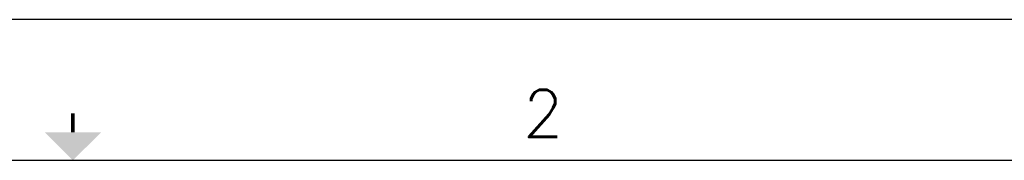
# Model space of a CAD drawing. Extents: x 4473 to 5011, y -32 to 374.
# Tile 6 of 7: x 4737 to 4870, y 355 to 374. Entities that reach past the tile are written whole.
import ezdxf
from ezdxf.enums import TextEntityAlignment as Align

# ---------------------------------------------------------------- set-up
doc = ezdxf.new("R2010")
doc.units = 0
doc.header["$LTSCALE"] = 4
doc.header["$MEASUREMENT"] = 0
doc.layers.add('6文本', color=5, linetype='CONTINUOUS')
doc.layers.add('Title Block', color=7, linetype='CONTINUOUS')
doc.styles.add('Roman', font='romans')

msp = doc.modelspace()

# ---------------------------------------------------------------- linework, layer by layer
at = {"layer": 'Title Block'}
msp.add_line((5011.17, 374.15), (4478.13, 374.15), dxfattribs=at)
at = {"layer": 'Title Block', "lineweight": 30}
msp.add_line((4998.48, 355.11), (4490.82, 355.11), dxfattribs=at)
at = {"layer": 'Title Block', "const_width": 0.508}
msp.add_lwpolyline([(4744.65, 361.46), (4744.65, 358.92)], dxfattribs=at)
at = {"layer": 'Title Block'}
msp.add_solid([(4740.84, 358.92), (4748.46, 358.92), (4744.65, 355.11)], dxfattribs=at)

# ---------------------------------------------------------------- texts
at = {"layer": '6文本', "style": 'Roman'}
msp.add_text('2', height=6.35, dxfattribs=at).set_placement((4808.11, 361.46), align=Align.MIDDLE_CENTER)

doc.saveas('drawing.dxf')
